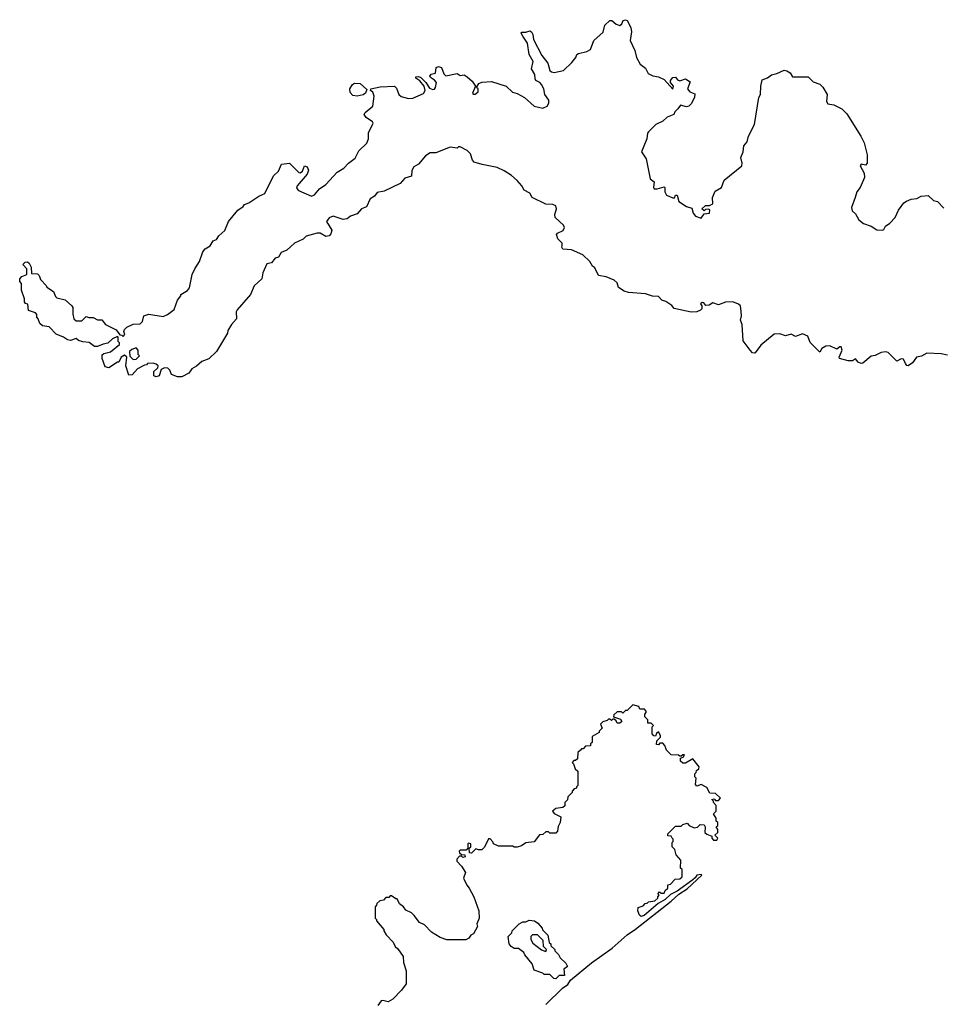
# Model space of a CAD drawing. Extents: x 1862350 to 2057294, y 212041 to 437318.
# Tile 74 of 256: x 2001490 to 2007954, y 277971 to 284870. Entities that reach past the tile are written whole.
import ezdxf

# ---------------------------------------------------------------- set-up
doc = ezdxf.new("R2010")
doc.units = 0

msp = doc.modelspace()

# ---------------------------------------------------------------- linework, layer by layer
at = {"layer": '0CON10XD'}
for points in [[(2001620, 282775), (2001610, 282785), (2001610, 282805), (2001600, 282815), (2001551.7, 282831.7), (2001547, 282877), (2001531.7, 282881.7), (2001523, 282893), (2001522.5, 282915), (2001502.5, 282975), (2001501.7, 283021.7), (2001490, 283035), (2001490, 283055), (2001505, 283070), (2001540, 283085), (2001540, 283125), (2001512.5, 283155), (2001528.3, 283171.7), (2001545, 283172.5), (2001557.5, 283165), (2001570, 283135), (2001571.7, 283091.7), (2001615, 283090), (2001626.7, 283076.7), (2001635, 283050), (2001676.4, 283006.4), (2001680, 282995), (2001726.1, 282966.1), (2001740.7, 282930.7), (2001751.2, 282921.2), (2001807.7, 282907.7), (2001855.9, 282865.9), (2001863, 282853), (2001863, 282807), (2001870, 282775), (2001885, 282760), (2001925, 282760), (2001955, 282790), (2001975, 282782.5), (2002005, 282782.5), (2002035, 282766.7), (2002065, 282767.5), (2002090, 282735), (2002165, 282697.5), (2002191.7, 282661.7), (2002205, 282660), (2002215, 282650), (2002227.5, 282665), (2002220, 282685), (2002225, 282700), (2002240, 282715), (2002285, 282737.5), (2002335, 282740), (2002350, 282755), (2002360, 282795), (2002395, 282806.7), (2002495, 282790), (2002526.1, 282803.9), (2002571.7, 282838.3), (2002596.7, 282905), (2002620, 282935), (2002620, 282945), (2002665, 282972.5), (2002679.5, 282990.5), (2002698.8, 283085), (2002716.7, 283125), (2002750, 283175), (2002772.5, 283242.5), (2002790, 283265), (2002824.2, 283285.8), (2002845, 283320), (2002869.2, 283330.8), (2002886.2, 283355), (2002928, 283392), (2002954, 283455), (2003017.5, 283535), (2003055, 283560), (2003063.9, 283576.1), (2003095, 283586.7), (2003165, 283634), (2003208.3, 283651.7), (2003268.8, 283775), (2003302.3, 283807.7), (2003325, 283857.1), (2003380, 283865), (2003445, 283799.2), (2003455, 283797.1), (2003472.2, 283807.8), (2003484.3, 283845.7), (2003505, 283840), (2003512.5, 283815), (2003505, 283787.5), (2003433.3, 283705), (2003429.3, 283689.3), (2003443, 283673), (2003535, 283632.5), (2003555, 283642), (2003590.8, 283685), (2003634, 283715), (2003715, 283802), (2003760.5, 283829.5), (2003794.2, 283865.8), (2003839.3, 283900.7), (2003865, 283950), (2003922.5, 284005), (2003932.5, 284035), (2003933.6, 284076.4), (2003966.7, 284145), (2003962.5, 284155), (2003916.7, 284185), (2003903.8, 284205), (2003910.8, 284219.2), (2003963.8, 284265), (2003972.5, 284335), (2003965, 284362.5), (2003947.5, 284375), (2003950, 284385), (2004015, 284398.9), (2004115, 284403.3), (2004130.7, 284390.7), (2004146.4, 284346.4), (2004161.7, 284331.7), (2004215, 284316.7), (2004245, 284320), (2004318.3, 284351.7), (2004330, 284375), (2004323.6, 284403.6), (2004292.5, 284442.5), (2004265, 284460), (2004265, 284470), (2004285, 284472.5), (2004300, 284465), (2004335, 284430), (2004360.6, 284390.6), (2004385, 284380), (2004395, 284382.5), (2004404, 284396), (2004410.5, 284430.5), (2004396.9, 284446.9), (2004367.5, 284465), (2004363.3, 284475), (2004372.3, 284487.7), (2004402, 284495), (2004407.5, 284535), (2004425, 284541.2), (2004446, 284536), (2004461.2, 284491.2), (2004475, 284477.5), (2004555, 284492.5), (2004575, 284480), (2004605, 284482.5), (2004625, 284470), (2004659.5, 284439.5), (2004682.5, 284405), (2004663.1, 284355), (2004667.7, 284347.7), (2004680.9, 284349.1), (2004701.1, 284365), (2004700.8, 284385), (2004690, 284395), (2004707, 284423), (2004727, 284433), (2004795, 284436.2), (2004897.5, 284405), (2004943, 284363), (2004975, 284353.3), (2005025.8, 284325.8), (2005094.1, 284264.1), (2005155, 284250), (2005186.4, 284263.6), (2005196.7, 284285), (2005196.2, 284305), (2005170, 284345), (2005162.9, 284385), (2005145.9, 284415.9), (2005135, 284428.9), (2005106.2, 284445), (2005102, 284455), (2005100, 284485), (2005076, 284525), (2005086.3, 284576.3), (2005058.8, 284625), (2005046.7, 284705), (2005013.8, 284755), (2005003.8, 284775), (2005007.5, 284782.5), (2005035, 284781.9), (2005065, 284791.4), (2005075, 284786), (2005085.4, 284765.4), (2005090.6, 284730.6), (2005148.8, 284618.8), (2005190, 284565), (2005203.8, 284515), (2005215, 284503.8), (2005235, 284500), (2005300, 284515), (2005359.3, 284570.7), (2005386.7, 284605), (2005393.8, 284625), (2005405, 284633.8), (2005463.9, 284646.1), (2005489.3, 284660.7), (2005512, 284725), (2005577.2, 284782.8), (2005588.8, 284831.2), (2005625, 284863.3), (2005637.5, 284865), (2005668.8, 284838.8), (2005695, 284830), (2005708.3, 284841.7), (2005716.7, 284865), (2005735, 284870), (2005745, 284863.3), (2005770.5, 284815), (2005775.5, 284785), (2005766.2, 284725), (2005800, 284655), (2005811.1, 284605), (2005837.5, 284557.5), (2005875, 284530), (2005892.2, 284492.2), (2005925, 284475.5), (2005965, 284468.9), (2006005, 284450), (2006065, 284384.2), (2006070.8, 284405), (2006050.5, 284430.5), (2006048.9, 284445), (2006066.2, 284465), (2006085, 284466.9), (2006099.2, 284449.2), (2006115, 284442.7), (2006155, 284454.5), (2006187.8, 284435), (2006169.1, 284385), (2006185, 284365.5), (2006219.4, 284349.4), (2006218, 284325), (2006195, 284281.2), (2006178.8, 284265), (2006160.5, 284260.5), (2006118.3, 284271.7), (2006101.2, 284245), (2006078.8, 284225), (2006072.5, 284205), (2006025, 284186), (2005995, 284160), (2005946.2, 284135), (2005895, 284083.8), (2005888, 284075), (2005883.3, 284035), (2005846.2, 283945), (2005878.8, 283895), (2005905.9, 283755.9), (2005933.9, 283733.9), (2005929.5, 283695), (2005935, 283685.8), (2005956.1, 283683.9), (2006005, 283700), (2006010, 283695), (2006010, 283665), (2006021.5, 283641.5), (2006065, 283621.2), (2006077.5, 283622.5), (2006085, 283640), (2006095, 283640), (2006107.5, 283595), (2006162, 283562), (2006199.5, 283549.5), (2006209.2, 283515), (2006225, 283494.4), (2006265, 283480), (2006285, 283510), (2006322.5, 283515), (2006325, 283537.5), (2006315, 283542.5), (2006295, 283540), (2006285, 283530), (2006270, 283545), (2006295, 283567.5), (2006321.7, 283568.3), (2006345, 283580), (2006343.3, 283625), (2006361.7, 283668.3), (2006406.4, 283693.6), (2006425, 283746.7), (2006550, 283845), (2006552.5, 283865), (2006542.5, 283905), (2006557.5, 283945), (2006563.9, 283986.1), (2006587.5, 284015), (2006596.7, 284055), (2006638.8, 284135), (2006668.6, 284325), (2006679.2, 284345), (2006682.5, 284405), (2006692.2, 284447.8), (2006728.2, 284461.8), (2006756.1, 284483.9), (2006795, 284492.1), (2006845, 284515.4), (2006865, 284511.3), (2006887.6, 284497.6), (2006905, 284468.8), (2007015, 284470), (2007050, 284435), (2007095, 284417.5), (2007116.1, 284396.1), (2007146.2, 284345), (2007142.2, 284297.8), (2007150.9, 284280.9), (2007192.9, 284272.9), (2007250, 284245), (2007285, 284210), (2007382.5, 284055), (2007406.4, 284006.4), (2007427, 283923), (2007427.5, 283865), (2007415, 283850), (2007385, 283857.5), (2007377.5, 283845), (2007405.8, 283795.8), (2007408.8, 283765), (2007378, 283695), (2007354, 283665), (2007344.2, 283625), (2007317.5, 283555), (2007321.7, 283531.7), (2007345, 283510), (2007368.8, 283468.8), (2007401.5, 283441.5), (2007455, 283423.3), (2007495, 283398.5), (2007535, 283394.4), (2007545, 283400), (2007555, 283422.5), (2007585.9, 283444.1), (2007623.3, 283485), (2007646.7, 283535), (2007684.1, 283585.9), (2007701.7, 283598.3), (2007735, 283613.3), (2007775, 283617.5), (2007805, 283632.5), (2007855, 283637.5), (2007893, 283603), (2007920, 283595), (2007965, 283550)], [(2003855, 284334), (2003825, 284338.8), (2003805, 284360), (2003804, 284385), (2003821.2, 284415), (2003835, 284425.8), (2003875, 284422.5), (2003921.7, 284381.7), (2003912.5, 284355), (2003895.8, 284344.2), (2003855, 284334)], [(2007989.1, 282519.1), (2007945, 282528.9), (2007845, 282534), (2007807.7, 282512.3), (2007773.7, 282506.3), (2007744.5, 282465.5), (2007715, 282443.8), (2007705, 282446.7), (2007695, 282460), (2007682.5, 282492.5), (2007665, 282494), (2007635, 282478), (2007575, 282537.8), (2007555, 282543.1), (2007525, 282537.1), (2007483.8, 282516.2), (2007455, 282513.3), (2007396.7, 282463.3), (2007385, 282461.9), (2007365, 282471.1), (2007345, 282492.9), (2007325, 282480.5), (2007295, 282479.4), (2007233.3, 282495), (2007232, 282505), (2007253.1, 282555), (2007245, 282578.6), (2007235, 282578.6), (2007215, 282561.5), (2007165, 282584.6), (2007137.3, 282582.7), (2007110, 282565), (2007095, 282540), (2007028.1, 282608.1), (2007011.7, 282651.7), (2006975, 282668.1), (2006925, 282649.2), (2006895, 282666.7), (2006855, 282653.8), (2006815, 282670), (2006775, 282666), (2006681.7, 282588.3), (2006643.6, 282536.4), (2006635, 282532.5), (2006625, 282536.7), (2006608, 282555), (2006558.8, 282618.8), (2006552.5, 282735), (2006540, 282765), (2006547.8, 282795), (2006545.5, 282825), (2006539.2, 282865), (2006526.9, 282876.9), (2006485, 282893.5), (2006435, 282890), (2006385, 282873.1), (2006345, 282886.7), (2006319.5, 282870.5), (2006297, 282867), (2006282.5, 282885), (2006272, 282888), (2006260.7, 282879.3), (2006270, 282865), (2006270, 282845), (2006260, 282835), (2006235, 282823.3), (2006195, 282820), (2006075.7, 282845.7), (2006058.3, 282868.3), (2006017.8, 282895), (2005988.2, 282905), (2005965, 282931.2), (2005923.8, 282933.8), (2005875, 282949.2), (2005755, 282958.9), (2005725, 282968.9), (2005684.6, 282994.6), (2005675.2, 283025.2), (2005655, 283045.3), (2005599.4, 283069.4), (2005545, 283076.9), (2005520.3, 283130.3), (2005502.7, 283142.7), (2005484.4, 283175), (2005435, 283222.2), (2005355, 283256.4), (2005295, 283262.9), (2005288, 283275), (2005291.2, 283285), (2005290, 283305), (2005260.8, 283335), (2005250, 283365), (2005256.7, 283375), (2005298.2, 283391.8), (2005306.7, 283415), (2005299.6, 283429.6), (2005240.8, 283485), (2005240, 283505), (2005251.1, 283545), (2005245, 283565.6), (2005225.9, 283575.9), (2005175, 283578.5), (2005081.4, 283625), (2005062.9, 283655), (2005024.5, 283674.5), (2005008, 283705), (2004975, 283743.8), (2004935, 283778.8), (2004885, 283810), (2004835, 283834), (2004730, 283855), (2004675, 283872.5), (2004663.3, 283885), (2004649.3, 283929.3), (2004625, 283952.5), (2004575, 283980), (2004565, 283980), (2004555, 283970), (2004505, 283976.7), (2004405, 283936.7), (2004365, 283937.5), (2004332.5, 283915), (2004285, 283857.5), (2004250.7, 283839.3), (2004237, 283813), (2004235, 283773.3), (2004189.3, 283760.7), (2004155, 283722), (2004042.3, 283667.7), (2003995, 283658.8), (2003975.7, 283634.3), (2003945, 283613.8), (2003920.5, 283559.5), (2003885, 283543.8), (2003855, 283510), (2003807.4, 283492.6), (2003785, 283474.4), (2003755, 283470), (2003685, 283493.8), (2003657.7, 283482.3), (2003639.5, 283455), (2003675.6, 283395), (2003670.3, 283369.7), (2003658.8, 283355), (2003635, 283351.1), (2003595, 283373.8), (2003575, 283374.3), (2003497, 283353), (2003475, 283331.2), (2003415.6, 283304.4), (2003362, 283255), (2003321.4, 283238.6), (2003303, 283207), (2003280.6, 283199.4), (2003255, 283166.7), (2003221.4, 283158.6), (2003194.4, 283095.6), (2003186.4, 283053.6), (2003133.3, 283005), (2003107.1, 282945), (2003013.4, 282836.6), (2003007.3, 282822.7), (2003009.2, 282775), (2002973.3, 282735), (2002947.8, 282692.2), (2002945, 282673.3), (2002868.8, 282545), (2002815, 282494.4), (2002765.9, 282474.1), (2002728.8, 282441.2), (2002696.7, 282423.3), (2002675, 282392.5), (2002625, 282367.5), (2002595, 282367.5), (2002553.6, 282383.6), (2002542, 282415), (2002528.6, 282428.6), (2002505, 282431.2), (2002480, 282420), (2002466.4, 282373.6), (2002445, 282367.5), (2002430, 282375), (2002430, 282405), (2002458.3, 282431.7), (2002460, 282445), (2002447, 282457), (2002425, 282462.5), (2002385, 282460), (2002378.3, 282451.7), (2002365, 282450), (2002315, 282422.5), (2002278.3, 282381.7), (2002255, 282380), (2002232.5, 282445), (2002240, 282505), (2002225, 282520), (2002200, 282505), (2002185, 282470), (2002175, 282470), (2002115, 282431.2), (2002088.3, 282438.3), (2002067.5, 282495), (2002068.3, 282521.7), (2002078.3, 282531.7), (2002126.1, 282543.9), (2002190, 282595), (2002190, 282605), (2002180, 282615), (2002180, 282645), (2002175, 282650), (2002140, 282635), (2002107, 282603), (2002075, 282597.5), (2002035, 282580), (2002015, 282580), (2001977, 282607), (2001933, 282613), (2001903, 282623), (2001885, 282636.7), (2001845, 282623.3), (2001825, 282626.7), (2001796.1, 282646.1), (2001745, 282667.5), (2001697, 282717), (2001650, 282725), (2001631.7, 282741.7), (2001620, 282775)], [(2002285, 282490), (2002305, 282492.5), (2002330, 282515), (2002320, 282525), (2002320, 282555), (2002305, 282570), (2002275, 282560), (2002260, 282545), (2002261.7, 282511.7), (2002285, 282490)], [(2005175, 277970), (2005293.3, 278085), (2005330.7, 278109.3), (2005349.1, 278140.9), (2005495, 278261.2), (2005640, 278365), (2005745, 278458.8), (2005805, 278496.7), (2006055, 278693.8), (2006107.7, 278742.3), (2006165, 278780), (2006270, 278875), (2006265, 278880), (2006233.3, 278876.7), (2006223, 278857), (2006206.7, 278843.3), (2006096.1, 278763.9), (2006049.3, 278740.7), (2006012.5, 278705), (2005963.3, 278676.7), (2005865.8, 278594.2), (2005845, 278586.7), (2005832.5, 278595), (2005820, 278625), (2005821.7, 278648.3), (2005858.3, 278661.7), (2005871.7, 278678.3), (2005885, 278680), (2005895, 278690), (2005940, 278695), (2005960, 278715), (2005960, 278725), (2005970, 278735), (2005960, 278745), (2005971.7, 278758.3), (2005985, 278750), (2006005, 278750), (2006011.7, 278768.3), (2006030, 278785), (2006031.7, 278808.3), (2006048.3, 278811.7), (2006081.7, 278848.3), (2006115, 278850), (2006130, 278865), (2006130, 278915), (2006120, 278925), (2006121.7, 278981.7), (2006089.3, 279019.3), (2006080, 279055), (2006060, 279075), (2006060, 279105), (2006067.5, 279112.5), (2006067, 279127), (2006060, 279135), (2006055, 279150), (2006031.7, 279151.7), (2006030, 279165), (2006071.7, 279208.3), (2006085, 279220), (2006125, 279220), (2006135, 279230), (2006165, 279240), (2006180, 279225), (2006215, 279207.5), (2006238.3, 279211.7), (2006258.3, 279231.7), (2006285, 279227.5), (2006292.5, 279215), (2006290, 279175), (2006303, 279163), (2006338.3, 279148.3), (2006340, 279135), (2006351.7, 279121.7), (2006375, 279120), (2006380, 279135), (2006360, 279155), (2006380, 279175), (2006380, 279195), (2006370, 279215), (2006380, 279225), (2006380, 279245), (2006370, 279255), (2006370, 279275), (2006350, 279305), (2006370, 279325), (2006370, 279365), (2006350, 279385), (2006350, 279395), (2006340, 279405), (2006355, 279410), (2006365, 279400), (2006385, 279400), (2006400, 279415), (2006365, 279447.5), (2006325, 279450), (2006305, 279490), (2006265, 279510), (2006235, 279500), (2006225, 279510), (2006230, 279555), (2006220, 279565), (2006220, 279585), (2006230, 279595), (2006231.7, 279608.3), (2006248.3, 279621.7), (2006250, 279635), (2006205, 279690), (2006155, 279660), (2006135, 279660), (2006120, 279675), (2006120, 279695), (2006138.3, 279701.7), (2006148.3, 279718.3), (2006135, 279720), (2006125, 279710), (2006115, 279710), (2006105, 279717.5), (2006055, 279720), (2006021.7, 279751.7), (2006010, 279785), (2005995, 279800), (2005975, 279800), (2005965, 279790), (2005951.7, 279791.7), (2005953, 279817), (2005978.3, 279841.7), (2005980, 279855), (2005965, 279880), (2005951.7, 279868.3), (2005945, 279850), (2005931.7, 279851.7), (2005920, 279865), (2005920, 279915), (2005930, 279925), (2005915, 279940), (2005891.7, 279941.7), (2005890, 279965), (2005870, 279985), (2005870, 280005), (2005880, 280015), (2005880, 280025), (2005868.3, 280038.3), (2005835, 280040), (2005828.3, 280058.3), (2005785, 280070), (2005745, 280030), (2005735, 280030), (2005715, 280010), (2005705, 280020), (2005675, 280020), (2005651.7, 279998.3), (2005650, 279985), (2005698.3, 279968.3), (2005708.3, 279951.7), (2005695, 279940), (2005675, 279940), (2005668.3, 279958.3), (2005655, 279970), (2005645, 279970), (2005635, 279960), (2005625, 279970), (2005615, 279970), (2005605, 279960), (2005575, 279950), (2005560, 279935), (2005570, 279905), (2005550, 279885), (2005550, 279875), (2005501.7, 279848.3), (2005500, 279805), (2005490, 279795), (2005488.3, 279781.7), (2005455, 279780), (2005438.3, 279761.7), (2005425, 279760), (2005418.3, 279751.7), (2005400, 279735), (2005398.3, 279691.7), (2005385, 279680), (2005371.7, 279678.3), (2005360, 279665), (2005370, 279655), (2005381.7, 279621.7), (2005400, 279605), (2005400, 279505), (2005390, 279495), (2005390, 279485), (2005375, 279480), (2005360, 279465), (2005360, 279455), (2005330, 279425), (2005327, 279403), (2005310, 279385), (2005308.3, 279361.7), (2005295, 279350), (2005245, 279343.3), (2005222.5, 279325), (2005235, 279307.5), (2005280, 279285), (2005277.5, 279245), (2005263, 279217), (2005257.5, 279185), (2005245, 279170), (2005205, 279170), (2005195, 279180), (2005175, 279180), (2005155, 279160), (2005131.7, 279158.3), (2005095, 279110), (2005035, 279102.5), (2005005, 279082.5), (2004975, 279072.5), (2004953, 279073), (2004945, 279080), (2004845, 279080), (2004810, 279095), (2004805, 279110), (2004785, 279130), (2004775, 279130), (2004747, 279073), (2004727, 279053), (2004705, 279052.5), (2004685, 279060), (2004655, 279030), (2004641.7, 279031.7), (2004640, 279065), (2004650, 279075), (2004650, 279095), (2004635, 279100), (2004630, 279095), (2004630, 279065), (2004618.3, 279051.7), (2004575, 279050), (2004570, 279045), (2004571.7, 279031.7), (2004585, 279020), (2004608.3, 279018.3), (2004610, 279005), (2004595, 279000), (2004585, 279010), (2004571.7, 279008.3), (2004553, 278987), (2004553, 278973), (2004585, 278940), (2004612.5, 278895), (2004600, 278855), (2004622.5, 278805), (2004640, 278785), (2004672.5, 278725), (2004707.5, 278625), (2004710, 278575), (2004692.5, 278535), (2004697.5, 278515), (2004670, 278465), (2004650, 278455), (2004636.4, 278433.6), (2004616.4, 278423.6), (2004483, 278423), (2004435, 278440), (2004375, 278477.5), (2004325, 278527.5), (2004290, 278545), (2004253.6, 278593.6), (2004235, 278612.5), (2004195, 278630), (2004180, 278655), (2004150, 278675), (2004135, 278710), (2004125, 278710), (2004095, 278730), (2004085, 278730), (2004075, 278720), (2004055, 278720), (2004038.3, 278701.7), (2004013, 278697), (2003991.7, 278678.3), (2003990, 278665), (2003980, 278655), (2003980, 278575), (2003990, 278565), (2003990, 278555), (2004040, 278495), (2004040, 278485), (2004057, 278457), (2004106.4, 278406.4), (2004120, 278375), (2004140, 278360), (2004177, 278307), (2004180, 278265), (2004196.7, 278205), (2004197.5, 278115), (2004165, 278070), (2004105, 278007.5), (2004071.7, 277988.3), (2004035, 277998.8), (2004022.5, 277995), (2003998.3, 277961.7)], [(2005245, 278150), (2005231.7, 278151.7), (2005205, 278180), (2005165, 278180), (2005155, 278190), (2005095, 278210), (2005080, 278255), (2005028.3, 278318.3), (2005021.2, 278335), (2004985, 278361.2), (2004953, 278363), (2004932.5, 278375), (2004920, 278395), (2004913, 278447), (2004938.3, 278471.7), (2004940, 278485), (2004990, 278535), (2005015, 278550), (2005035, 278550), (2005058.3, 278561.7), (2005097, 278557), (2005119.3, 278539.3), (2005150, 278505), (2005151.7, 278491.7), (2005190, 278455), (2005200, 278405), (2005210, 278395), (2005211.7, 278381.7), (2005240, 278355), (2005240, 278345), (2005265, 278320), (2005277, 278297), (2005315, 278260), (2005327.5, 278235), (2005303, 278217), (2005307, 278173), (2005268.3, 278171.7), (2005245, 278150)], [(2005175, 278340), (2005180, 278355), (2005160, 278375), (2005158.3, 278418.3), (2005117, 278457), (2005081.7, 278458.3), (2005070, 278445), (2005070, 278425), (2005085, 278400), (2005145, 278352.5), (2005175, 278340)]]:
    msp.add_lwpolyline(points, dxfattribs=at)

doc.saveas('drawing.dxf')
